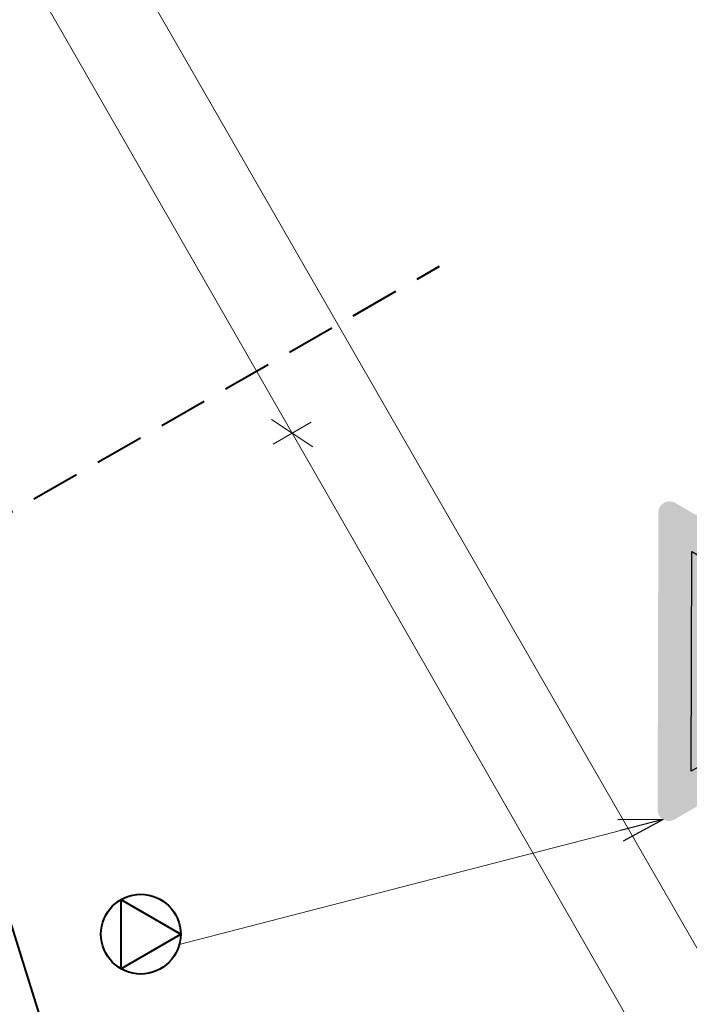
# Model space of a CAD drawing. Header units: metres. Extents: x 148742 to 148951, y 485553 to 485794.
# Tile 37 of 53: x 148856.55 to 148862.01, y 485686.86 to 485694.87. Entities that reach past the tile are written whole.
import ezdxf

# ---------------------------------------------------------------- set-up
doc = ezdxf.new("R2010")
doc.units = ezdxf.units.M
doc.header["$MEASUREMENT"] = 0
doc.linetypes.add('125', pattern=[0.6, 0.4, -0.2])
doc.layers.get('Defpoints').update_dxf_attribs({"color": 253, "lineweight": 13})
for name, color, linetype, lineweight in [('BWR-nieuw-band-trottoir rws 115¯225x240 betonrug_GV', 94, 'rws_b', 40), ('BWR-nieuw-riool-kolkleiding pvc ø 125', 151, '125', 40), ('BWR-nieuw-straatmeubilair', 7, 'Continuous', 40), ('N-WE-VW-VERKEERSTEKEN', 7, 'Continuous', 30), ('TOP-L-topo objecten vlak', 7, 'Continuous', 0), ('WVB-dim-terr-maatvoering 018', 7, 'Continuous', 13)]:
    doc.layers.add(name, color=color, linetype=linetype, lineweight=lineweight)
doc.styles.add('1 200   0.18', font='WORKING.shx', dxfattribs={"height": 0.36})
doc.styles.add('Style-WORKING', font='WORKING.shx')
doc.linetypes.add('rws_b', pattern='A,1.4,-0.4,0.07,-0.23,["B",Style-WORKING,S=0.36,R=0,X=-0.104,Y=-0.19],-0.17,0.07,-1.86', length=4.2)
doc.dimstyles.new('Note 1 200', dxfattribs={"dimtxt": 0.36, "dimasz": 0.36, "dimexe": 0.18, "dimexo": 0.0625, "dimgap": 0.18, "dimtad": 1, "dimzin": 0, "dimdsep": 46, "dimtxsty": '1 200   0.18', "dimblk": 'TerminatorOpen_0.5', "dimcen": 0, "dimclrd": 256, "dimclre": 256, "dimclrt": 1, "dimazin": 0, "dimtfac": 1, "dimtdec": 0, "dimtmove": 1, "dimatfit": 1, "dimldrblk": 'TerminatorOpen_0.5', "dimfxl": 0.18, "dimfxlon": 1, "dimfrac": 2, "dimtolj": 1, "dimtzin": 0, "dimlwd": -1, "dimlwe": -1, "dimarcsym": 0})
doc.dimstyles.new('TER 1 200', dxfattribs={"dimtxt": 0.36, "dimasz": 0.36, "dimexe": 0.18, "dimexo": 0.0625, "dimgap": 0.18, "dimtad": 1, "dimzin": 0, "dimdsep": 46, "dimtxsty": '1 200   0.18', "dimblk": 'TerminatorOpen_0.5', "dimcen": 0, "dimse1": 1, "dimse2": 1, "dimclrd": 256, "dimclre": 256, "dimclrt": 7, "dimazin": 0, "dimtfac": 1, "dimtdec": 0, "dimtmove": 1, "dimatfit": 1, "dimldrblk": 'TerminatorOpen_0.5', "dimfxl": 0.18, "dimfxlon": 1, "dimfrac": 2, "dimtolj": 1, "dimtzin": 0, "dimlwd": -1, "dimlwe": -1, "dimarcsym": 0})

# ---------------------------------------------------------------- blocks, each defined once
blk = doc.blocks.new('*U13')
at = {"linetype": 'Continuous'}
h = blk.add_hatch(color=242, dxfattribs=at)
h.paths.add_polyline_path([(-0.173, 4.896), (-2.827, 0.3, 0.57735), (-2.654, 0), (2.654, 0, 0.57735), (2.827, 0.3), (0.173, 4.896, 0.57735)])
h.paths.add_polyline_path([(-1.961, 0.6), (0, 3.996), (1.961, 0.6)], flags=16)
at = {"linetype": 'Continuous', "extrusion": (0, 0, -1)}
blk.add_hatch(color=7, dxfattribs=at).paths.add_polyline_path([(-1.961, 0.6), (0, 3.996), (1.961, 0.6)])
at = {"color": 250}
for p, q in [((0.238, 2.271), (0.609, 2.271)), ((-0.471, 2.077), (0.377, 2.076))]:
    blk.add_line(p, q, dxfattribs=at)
at = {"color": 250, "flags": 128}
for points in [[(-0.125, 2.347), (-0.363, 2.344), (-0.378, 2.322), (-0.761, 1.281)], [(0.476, 2.271), (0.069, 1.327), (-0.504, 1.968)], [(0.069, 1.327), (0.698, 1.318), (0.377, 2.076)]]:
    blk.add_lwpolyline(points, dxfattribs=at)
for points in [[(-1.163, 1.318, 1), (-0.306, 1.318, 1), (-1.163, 1.318)], [(0.269, 1.318, 1), (1.126, 1.318, 1), (0.269, 1.318)]]:
    blk.add_lwpolyline(points, format="xyb", dxfattribs=at)
at = {"color": 242}
blk.add_3dface([(0, 3.996), (1.961, 0.6), (-1.961, 0.6)], dxfattribs=at)
blk = doc.blocks.new('RVVBOR')
at = {"layer": 'BWR-nieuw-straatmeubilair'}
for p, q in [((0, 0.325), (-0.281, -0.163)), ((0, 0.325), (0.282, -0.163)), ((-0.281, -0.163), (0.282, -0.163))]:
    blk.add_line(p, q, dxfattribs=at)
blk.add_circle((0, 0), 0.325, dxfattribs=at)
blk = doc.blocks.new('TerminatorOpen_0.5')
at = {"color": 0, "linetype": 'ByBlock', "lineweight": -2}
for q in [(-1, 0.25), (-1, 0), (-1, -0.25)]:
    blk.add_line((0, 0), q, dxfattribs=at)
blk = doc.blocks.new('_Oblique_0.5')
at = {"color": 0, "linetype": 'ByBlock', "lineweight": -2}
for p, q in [((0.5, 0.25), (-0.5, -0.25)), ((0, 0), (-1, 0))]:
    blk.add_line(p, q, dxfattribs=at)
blk = doc.blocks.new('*D40')
at = {"layer": 'Defpoints', "color": 0, "lineweight": 40, "transparency": 16777216}
for p in [(148858.7694, 485691.5059), (148855.5692, 485689.6686), (148861.0726, 485672.0486)]:
    blk.add_point(p, dxfattribs=at)
at = {"layer": 'WVB-dim-terr-maatvoering 018', "transparency": 16777216}
for p, q in [((148858.6133, 485691.4163), (148858.9255, 485691.5955)), ((148867.5627, 485676.1898), (148858.9486, 485691.1937)), ((148867.5858, 485675.7879), (148867.898, 485675.9672))]:
    blk.add_line(p, q, dxfattribs=at)
at = {"layer": 'WVB-dim-terr-maatvoering 018', "transparency": 16777216, "xscale": 0.36, "yscale": 0.36, "zscale": 0.36}
for p, rotation in [((148858.7694, 485691.5059), 119.8608956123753), ((148867.7419, 485675.8776), 299.8608956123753)]:
    blk.add_blockref('_Oblique_0.5', p, dxfattribs=dict(at, rotation=rotation))
at = {"layer": 'WVB-dim-terr-maatvoering 018', "color": 7, "transparency": 16777216, "insert": (148863.5678, 485683.871), "char_height": 0.36, "attachment_point": 5, "rotation": 299.8609, "style": '1 200   0.18'}
blk.add_mtext('\\A1;\\C7;18.00', dxfattribs=at)
blk = doc.blocks.new('*D34')
at = {"layer": 'Defpoints', "color": 0, "lineweight": 40, "transparency": 16777216}
for p in [(148852.5826, 485702.2821), (148851.1167, 485701.4406), (148855.5692, 485689.6686)]:
    blk.add_point(p, dxfattribs=at)
at = {"layer": 'WVB-dim-terr-maatvoering 018', "transparency": 16777216}
for p, q in [((148852.4265, 485702.1925), (148852.7387, 485702.3718)), ((148858.5901, 485691.8181), (148852.7618, 485701.9699)), ((148858.6133, 485691.4163), (148858.9255, 485691.5955))]:
    blk.add_line(p, q, dxfattribs=at)
at = {"layer": 'WVB-dim-terr-maatvoering 018', "transparency": 16777216, "xscale": 0.36, "yscale": 0.36, "zscale": 0.36}
for p, rotation in [((148852.5826, 485702.2821), 119.8608956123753), ((148858.7694, 485691.5059), 299.8608956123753)]:
    blk.add_blockref('_Oblique_0.5', p, dxfattribs=dict(at, rotation=rotation))
at = {"layer": 'WVB-dim-terr-maatvoering 018', "color": 7, "transparency": 16777216, "insert": (148855.9882, 485697.0733), "char_height": 0.36, "attachment_point": 5, "rotation": 299.8609, "style": '1 200   0.18'}
blk.add_mtext('\\A1;\\C7;12.42', dxfattribs=at)

msp = doc.modelspace()

# ---------------------------------------------------------------- linework, layer by layer
at = {"layer": 'BWR-nieuw-band-trottoir rws 115¯225x240 betonrug_GV', "linetype": 'rws_b', "flags": 128}
msp.add_lwpolyline([(148849.6451, 485700.429), (148855.772, 485689.7572), (148860.9845, 485673.0687)], dxfattribs=at)
at = {"layer": 'BWR-nieuw-riool-kolkleiding pvc ø 125', "linetype": '125'}
msp.add_lwpolyline([(148855.4556, 485689.834), (148855.2975, 485689.7468), (148855.1038, 485690.0749), (148859.9698, 485692.8655)], dxfattribs=at)
at = {"layer": 'TOP-L-topo objecten vlak', "color": 7, "linetype": 'Continuous', "lineweight": 0, "flags": 128}
msp.add_lwpolyline([(148854.151, 485701.059), (148859.864, 485691.138), (148863.909, 485684.12), (148871.075, 485671.703), (148874.091, 485666.482), (148879.771, 485656.658), (148884.014, 485649.327), (148888.365, 485641.816), (148892.726, 485634.293), (148895.7257, 485629.1252)], dxfattribs=at)

# ---------------------------------------------------------------- block references
at = {"layer": 'BWR-nieuw-straatmeubilair', "rotation": 29.83743557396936}
msp.add_blockref('RVVBOR', (148857.5358, 485687.4266), dxfattribs=at)
at = {"layer": 'N-WE-VW-VERKEERSTEKEN', "ltscale": 1.52, "xscale": 0.456, "yscale": 0.456, "zscale": 0.456, "rotation": 29.86089561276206}
msp.add_blockref('*U13', (148862.9343, 485688.9628), dxfattribs=at)

# ---------------------------------------------------------------- dimensions: what is measured, and where the dimension line sits
at = {"layer": 'WVB-dim-terr-maatvoering 018'}
for base, p1, p2, text, picture, middle in [((148852.5826, 485702.2821), (148855.5692, 485689.6686), (148851.1167, 485701.4406), '\\C7;12.42', '*D34', (148855.9882, 485697.0733)), ((148858.7694, 485691.5059), (148861.0726, 485672.0486), (148855.5692, 485689.6686), '\\C7;18.00', '*D40', (148863.5678, 485683.871))]:
    dim = msp.add_linear_dim(base=base, p1=p1, p2=p2, angle=119.8609, text=text, dimstyle='TER 1 200', override={"dimblk": '_Oblique_0.5', "dimse1": 0, "dimse2": 0, "dimtdec": 2, "dimtmove": 2}, dxfattribs=at)
    dim.commit()
    dim.dimension.update_dxf_attribs({"geometry": picture, "text_midpoint": middle})

# ---------------------------------------------------------------- leaders
msp.add_leader([(148861.7937, 485688.3606), (148857.8495, 485687.3416)], dimstyle='Note 1 200', override={"dimscale": 1, "dimclrd": 0}, dxfattribs=at)

doc.saveas('drawing.dxf')
